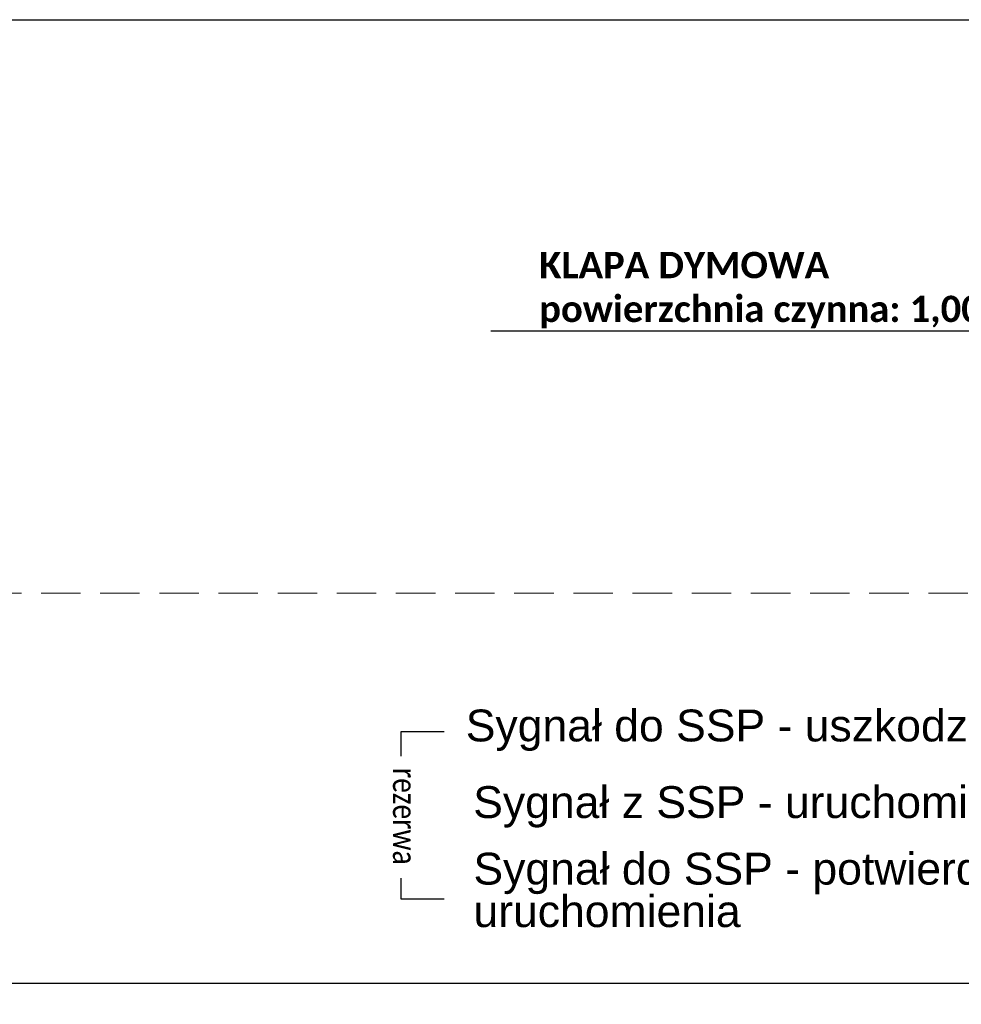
# Model space of a CAD drawing. Header units: millimetres. Extents: x 509 to 36614, y 492 to 3401.
# Tile 36 of 41: x 31393 to 32110, y 2651 to 3401. Entities that reach past the tile are written whole.
import ezdxf
from ezdxf import colors
from ezdxf.entities.mleader import LeaderData, LeaderLine
from ezdxf.enums import TextEntityAlignment as Align
from ezdxf.math import Vec2, Vec3

# ---------------------------------------------------------------- set-up
doc = ezdxf.new("R2010")
doc.units = ezdxf.units.MM
doc.linetypes.add('BUR', pattern=[4.5, 3, -1.5])
for name, color, linetype, lineweight in [('CP_FRAME', 217, 'Continuous', 70), ('mcr opis', 7, 'Continuous', 18), ('ściany nośne', 1, 'Continuous', 25)]:
    doc.layers.add(name, color=color, linetype=linetype, lineweight=lineweight)
doc.layers.add('mapp-system', color=7, linetype='Continuous')
doc.styles.add('CALIBRI', font='calibri.ttf')
doc.styles.get("Standard").update_dxf_attribs({"font": 'ARIAL.TTF'})

msp = doc.modelspace()

# ---------------------------------------------------------------- linework, layer by layer
at = {"layer": 'CP_FRAME', "color": 7, "linetype": 'BUR', "lineweight": 18, "ltscale": 10}
msp.add_lwpolyline([(34319.624, 2964.092), (30991.442, 2964.092)], dxfattribs=at)
at = {"layer": 'mapp-system'}
for p, q in [((31716.176, 2858.62), (31683.213, 2858.62)), ((31683.213, 2858.62), (31683.213, 2840.165)), ((31683.213, 2747.077), (31683.213, 2731.346)), ((31683.213, 2731.346), (31716.176, 2731.346))]:
    msp.add_line(p, q, dxfattribs=at)
at = {"layer": 'mapp-system', "extrusion": (0, 0, -1)}
msp.add_lwpolyline([(-31158.388, 2221.758), (-31160.168, 2667.351), (-32369.899, 2667.351)], dxfattribs=at)
at = {"layer": 'ściany nośne', "color": 0}
msp.add_line((30444.108, 3400.645), (36044.108, 3400.645), dxfattribs=at)

# ---------------------------------------------------------------- texts
at = {"layer": 'mapp-system', "ltscale": 300, "style": 'CALIBRI', "width": 0.8}
msp.add_text('rezerwa', height=18, rotation=270, dxfattribs=at).set_placement((31686.307, 2794.258), align=Align.MIDDLE_CENTER)
at = {"layer": 'mcr opis', "char_height": 24.24091, "width": 540.22542, "attachment_point": 1, "line_spacing_factor": 0.8, "bg_fill": 2}
for s, insert in [('{\\fArial|b0|i0|c238|p34;Sygnał do SSP - uszkodzenie}', (31732.686, 2875.517)), ('{\\fArial|b0|i0|c238|p34;Sygnał z SSP - uruchomienie }', (31738.386, 2817.186))]:
    msp.add_mtext(s, dxfattribs=dict(at, insert=insert))

# ---------------------------------------------------------------- leaders
at = {"layer": 'mapp-system', "lineweight": 5}
ml = msp.add_multileader_mtext('Standard', dxfattribs=at)
ml.set_content('{\\fCalibri Light|b1|i0|c238|p34;KLAPA DYMOWA\\Ppowierzchnia czynna: 1,00m˛}', color=256)
ml.set_leader_properties()
ml.build(insert=Vec2(0, 0))
ml.multileader.update_dxf_attribs({"text_left_attachment_type": 5, "text_right_attachment_type": 5, "dogleg_length": 0.36, "arrow_head_size": 0.704})
ctx = ml.context
ctx.base_point, ctx.char_height, ctx.arrow_head_size, ctx.landing_gap_size, ctx.plane_origin = Vec3(31788.218, 3163.53), 20, 0.704, 0.352, Vec3(31305.445, 3771.175)
ctx.left_attachment, ctx.right_attachment = 5, 5
notes = []
notes.append((ctx, [(0, (1, 1, 0), (32144.026, 3163.53), (-1, 0), 1.522, [(0, [(32252.984, 3102.508)], 0, [])])]))
ctx.mtext.insert, ctx.mtext.width, ctx.mtext.flow_direction = Vec3(31788.57, 3223.86), 506.42655, 5
for ctx, leaders in notes:
    for number, flags, end, landing, length, lines in leaders:
        leader = LeaderData()
        leader.index, (leader.has_last_leader_line, leader.has_dogleg_vector, leader.attachment_direction) = number, flags
        leader.last_leader_point, leader.dogleg_vector, leader.dogleg_length = Vec3(end), Vec3(landing), length
        for number, points, colour, breaks in lines:
            line = LeaderLine()
            line.index, line.vertices, line.color, line.breaks = number, Vec3.list(points), colors.encode_raw_color(colour), breaks
            leader.lines.append(line)
        ctx.leaders.append(leader)

# ---------------------------------------------------------------- next in the draw order: texts
at = {"layer": 'mcr opis', "insert": (31738.529, 2766.526), "char_height": 24.24091, "width": 540.22542, "attachment_point": 1, "line_spacing_factor": 0.8, "bg_fill": 2}
msp.add_mtext('{\\fArial|b0|i0|c238|p34;Sygnał do SSP - potwierdzenie uruchomienia }', dxfattribs=at)

doc.saveas('drawing.dxf')
